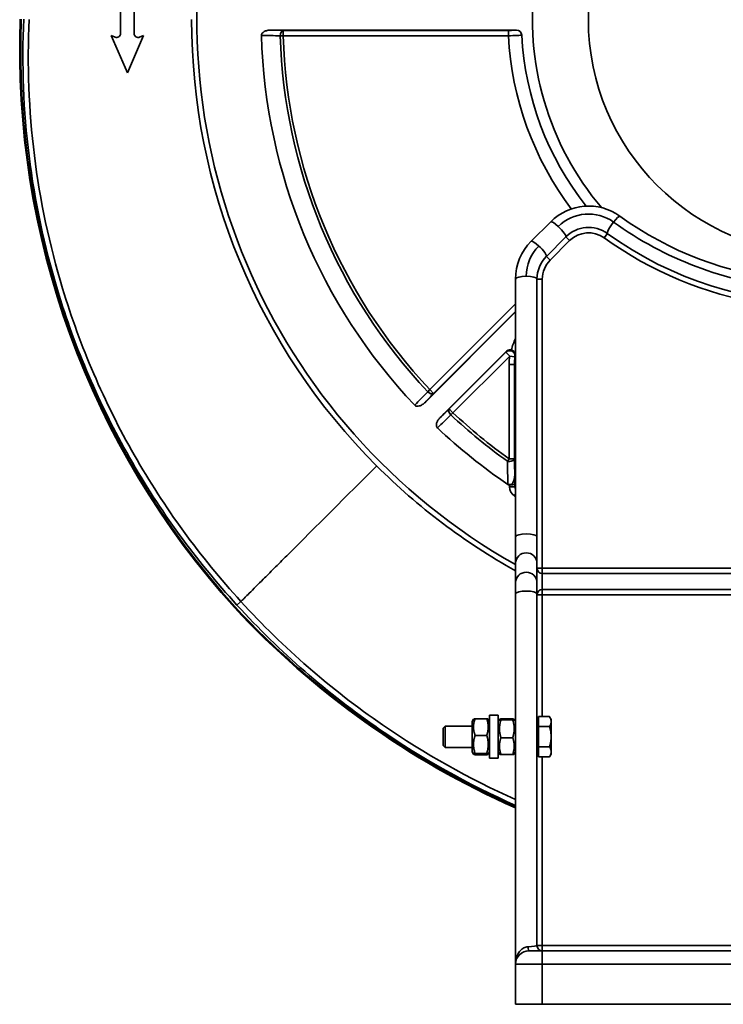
# Model space of a CAD drawing. Header units: millimetres. Extents: x 344 to 916, y 121 to 770.
# Tile 1 of 3: x 344 to 607, y 121 to 489. Entities that reach past the tile are written whole.
import ezdxf

# ---------------------------------------------------------------- set-up
doc = ezdxf.new("R2010")
doc.units = ezdxf.units.MM
doc.header["$LTSCALE"] = 3
doc.layers.add('Krawędzie widoczne(ISO)', color=7, linetype='Continuous', lineweight=35, true_color=0x262659)
doc.layers.add('Widoczne krawędzie styczne(ISO)', color=7, linetype='Continuous', lineweight=35, true_color=0x1a1a3e)

msp = doc.modelspace()

# ---------------------------------------------------------------- linework, layer by layer
at = {"layer": 'Krawędzie widoczne(ISO)'}
for p, q in [((382.1, 495.26), (382.1, 484.23)), ((387.1, 484.23), (387.1, 495.26)), ((380.01, 482.85), (378.6, 483.46)), ((378.6, 483.46), (384.6, 469.46)), ((384.6, 469.46), (390.6, 483.46)), ((390.6, 483.46), (389.2, 482.85)), ((438.19, 485.46), (529.94, 485.46)), ((542.73, 413.83), (535.46, 406.56)), ((541.12, 400.9), (548.39, 408.17)), ((529.6, 392.42), (529.6, 296.12)), ((537.6, 296.12), (537.6, 392.42)), ((529.6, 380.11), (495.82, 346.33)), ((501.48, 340.67), (526.16, 365.36)), ((529.6, 296.12), (529.6, 286.22)), ((537.6, 286.22), (537.6, 296.12)), ((529.6, 286.22), (529.6, 278.99)), ((537.6, 278.99), (537.6, 286.22)), ((621.6, 282.36), (539.6, 282.36)), ((529.6, 274.75), (529.6, 278.99)), ((537.6, 278.99), (537.6, 274.75)), ((539.6, 276.36), (621.69, 276.36)), ((529.6, 136.36), (529.6, 274.75)), ((537.6, 143.36), (537.6, 274.75)), ((519.9, 229.36), (519.9, 213.36)), ((519.9, 229.36), (523.1, 229.36)), ((523.1, 229.36), (523.1, 213.36)), ((538.2, 228.86), (542.32, 228.86)), ((538.2, 225.13), (538.2, 228.86)), ((542.9, 227.86), (542.33, 228.85)), ((502.6, 224.59), (503.37, 225.36)), ((502.6, 218.12), (502.6, 224.59)), ((503.37, 225.36), (503.37, 217.36)), ((513.4, 225.36), (503.37, 225.36)), ((513.4, 227.01), (513.9, 227.87)), ((513.4, 227.01), (513.4, 215.71)), ((514.48, 228.1), (518.83, 228.1)), ((519.9, 227.01), (519.4, 227.87)), ((523.1, 227.01), (523.6, 227.86)), ((524.18, 228.02), (528.53, 228.02)), ((524.18, 227.68), (528.53, 227.68)), ((529.6, 227.01), (529.11, 227.86)), ((538.2, 227.06), (537.6, 227.06)), ((538.2, 225.13), (542.32, 225.13)), ((538.2, 217.62), (538.2, 225.13)), ((542.9, 227), (542.9, 227.86)), ((542.9, 221.38), (542.9, 227)), ((514.48, 221.88), (518.83, 221.88)), ((524.18, 221.01), (528.53, 221.01)), ((542.9, 215.74), (542.9, 221.38)), ((502.6, 218.12), (503.37, 217.36)), ((513.4, 217.36), (503.37, 217.36)), ((538.2, 213.85), (538.2, 217.62)), ((538.2, 217.62), (542.32, 217.62)), ((513.4, 215.71), (513.9, 214.84)), ((514.48, 215.13), (518.83, 215.13)), ((514.48, 214.61), (518.83, 214.61)), ((519.9, 215.71), (519.4, 214.84)), ((523.1, 215.71), (523.6, 214.85)), ((524.18, 214.69), (528.53, 214.69)), ((529.6, 215.71), (529.11, 214.85)), ((538.2, 215.66), (537.6, 215.66)), ((538.2, 213.85), (542.32, 213.85)), ((542.9, 214.86), (542.33, 213.86)), ((542.9, 214.86), (542.9, 215.74)), ((519.9, 213.36), (523.1, 213.36)), ((534.6, 141.36), (539.6, 141.36)), ((749.6, 141.36), (539.6, 141.36)), ((529.6, 136.36), (529.6, 121.36)), ((539.6, 121.36), (529.6, 121.36)), ((539.6, 121.36), (749.6, 121.36))]:
    msp.add_line(p, q, dxfattribs=at)
msp.add_circle((644.6, 489.46), 87.8, dxfattribs=at)
for centre, radius, start, end in [((644.6, 489.46), 234, 299.4361, 240.5639), ((644.6, 489.46), 108.69, 124.102, 220.3592), ((655.4, 478.1), 311, 177.8843, 222.094), ((655.4, 478.1), 310.64, 177.8847, 222.0935), ((380.6, 484.23), 1.5, 246.8014, 0), ((388.6, 484.23), 1.5, 180, 293.1986), ((644.6, 489.46), 210, 181.6303, 223.3697), ((644.6, 489.46), 112.83, 182.9947, 218.2127), ((556.88, 399.69), 20, 54.2069, 135), ((644.6, 521.36), 130, 234.2069, 264.0675), ((644.59, 489.45), 108.67, 224.9571, 224.9572), ((556.88, 399.69), 12, 54.2069, 135), ((644.6, 521.36), 138, 234.2069, 305.7931), ((549.6, 392.42), 20, 135, 180), ((549.6, 392.42), 12, 135, 180), ((644.6, 489.46), 108.7, 243.5595, 243.56), ((644.6, 489.46), 210, 226.6303, 235.8577), ((539.6, 284.36), 2, 180, 270), ((539.6, 274.36), 2, 90, 180), ((660.29, 489.04), 322, 222.9546, 246.0555), ((660.29, 489.04), 321.64, 222.9551, 246.0269), ((534.6, 136.36), 5, 90, 180), ((539.6, 143.36), 2, 180, 270)]:
    msp.add_arc(centre, radius, start, end, dxfattribs=at)
msp.add_ellipse((529.93, 483.46), major_axis=(1.38, 1.45), ratio=0.998843, start_param=5.5245, end_param=7.041873, dxfattribs=at)
for points, knots in [([(438.19, 485.46), (437.75, 485.46), (437.29, 485.41), (436.42, 485.21), (436.03, 485.07), (435.39, 484.71), (435.15, 484.51), (434.89, 484.17), (434.81, 484.04), (434.71, 483.76), (434.69, 483.62), (434.69, 483.48)], [0, 0, 0, 0, 0.1341524, 0.1341524, 0.2690625, 0.2690625, 0.3886851, 0.3886851, 0.4532944, 0.4532944, 0.514608, 0.514608, 0.514608, 0.514608]), ([(528.04, 365.89), (527.87, 365.93), (527.7, 365.95), (527.37, 365.94), (527.2, 365.92), (526.87, 365.82), (526.71, 365.75), (526.42, 365.58), (526.28, 365.48), (526.16, 365.36)], [0.0002187, 0.0002187, 0.0002187, 0.0002187, 0.050967, 0.050967, 0.0998446, 0.0998446, 0.1460841, 0.1460841, 0.1923218, 0.1923218, 0.1923218, 0.1923218]), ([(528.04, 365.89), (528.19, 365.85), (528.34, 365.8), (528.61, 365.67), (528.74, 365.6), (529.04, 365.38), (529.21, 365.21), (529.47, 364.81), (529.56, 364.61), (529.6, 364.42)], [0.0002134, 0.0002134, 0.0002134, 0.0002134, 0.0474959, 0.0474959, 0.094416, 0.094416, 0.1679198, 0.1679198, 0.2362498, 0.2362498, 0.2362498, 0.2362498]), ([(491.95, 345.25), (492.05, 345.15), (492.16, 345.07), (492.43, 344.94), (492.57, 344.9), (493, 344.85), (493.31, 344.88), (494.02, 345.07), (494.39, 345.25), (495.15, 345.72), (495.5, 346.01), (495.82, 346.33)], [0, 0, 0, 0, 0.0427027, 0.0427027, 0.0877008, 0.0877008, 0.1710207, 0.1710207, 0.2649917, 0.2649917, 0.3584449, 0.3584449, 0.3584449, 0.3584449]), ([(501.48, 340.67), (501.16, 340.36), (500.87, 340), (500.39, 339.24), (500.22, 338.87), (500.03, 338.16), (500, 337.85), (500.05, 337.43), (500.09, 337.28), (500.21, 337.01), (500.29, 336.9), (500.4, 336.8)], [0, 0, 0, 0, 0.1341526, 0.1341526, 0.2690506, 0.2690506, 0.3886579, 0.3886579, 0.453253, 0.453253, 0.5145534, 0.5145534, 0.5145534, 0.5145534]), ([(526.74, 315.65), (526.84, 315.59), (526.94, 315.53), (527.16, 315.46), (527.27, 315.44), (527.38, 315.45)], [0, 0, 0, 0, 0.03528837, 0.03528837, 0.06807964, 0.06807964, 0.06807964, 0.06807964]), ([(529.38, 315.95), (529.38, 315.95), (529.38, 315.95), (529.36, 315.9), (529.31, 315.84), (529.1, 315.72), (528.96, 315.65), (528.58, 315.55), (528.36, 315.52), (528.02, 315.48), (527.89, 315.47), (527.64, 315.45), (527.51, 315.45), (527.38, 315.45)], [-0.0008759, -0.0008759, -0.0008759, -0.0008759, 0, 0, 0.0775972, 0.0775972, 0.1557872, 0.1557872, 0.2386384, 0.2386384, 0.2826391, 0.2826391, 0.3264526, 0.3264526, 0.3264526, 0.3264526])]:
    msp.add_open_spline(points, degree=3, knots=knots, dxfattribs=at)
for points, weights in [([(542.9, 227), (542.9, 227.86), (542.32, 228.86)], [1, 1.0379548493, 1]), ([(513.9, 227.87), (513.97, 227.98), (514.48, 228.1)], [1.07604750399, 1.06731188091, 1]), ([(514.48, 228.1), (513.39, 224.99), (514.48, 221.88)], [1, 1.15470053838, 1]), ([(518.83, 228.1), (519.34, 227.98), (519.4, 227.87)], [1, 1.06731188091, 1.07604750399]), ([(518.83, 221.88), (519.92, 224.99), (518.83, 228.1)], [1, 1.15470053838, 1]), ([(524.18, 228.02), (523.09, 227.85), (524.18, 227.68)], [1, 1.15470053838, 1]), ([(524.18, 227.68), (523.09, 224.35), (524.18, 221.01)], [1, 1.15470053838, 1]), ([(528.53, 227.68), (529.62, 227.85), (528.53, 228.02)], [1, 1.15470053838, 1]), ([(528.53, 221.01), (529.62, 224.35), (528.53, 227.68)], [1, 1.15470053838, 1]), ([(542.32, 225.13), (542.9, 226.13), (542.9, 227)], [1, 1.0379548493, 1]), ([(542.9, 221.38), (542.9, 223.12), (542.32, 225.13)], [1, 1.0379548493, 1]), ([(514.48, 221.88), (513.39, 218.51), (514.48, 215.13)], [1, 1.15470053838, 1]), ([(518.83, 215.13), (519.92, 218.51), (518.83, 221.88)], [1, 1.15470053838, 1]), ([(524.18, 221.01), (523.09, 217.85), (524.18, 214.69)], [1, 1.15470053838, 1]), ([(528.53, 214.69), (529.62, 217.85), (528.53, 221.01)], [1, 1.15470053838, 1]), ([(542.32, 217.62), (542.9, 219.63), (542.9, 221.38)], [1, 1.0379548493, 1]), ([(542.9, 215.74), (542.9, 216.61), (542.32, 217.62)], [1, 1.0379548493, 1]), ([(514.48, 215.13), (513.39, 214.87), (514.48, 214.61)], [1, 1.15470053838, 1]), ([(518.83, 214.61), (519.92, 214.87), (518.83, 215.13)], [1, 1.15470053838, 1]), ([(524.18, 214.69), (523.64, 214.78), (523.6, 214.85)], [1, 1.07073109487, 1.07678383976]), ([(529.11, 214.85), (529.07, 214.78), (528.53, 214.69)], [1.07678383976, 1.07073109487, 1]), ([(542.32, 213.85), (542.9, 214.86), (542.9, 215.74)], [1, 1.0379548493, 1]), ([(542.33, 213.86), (542.33, 213.86), (542.32, 213.85)], [1.00044405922, 1.00022334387, 1])]:
    msp.add_rational_spline(points, weights, degree=2, dxfattribs=at)
at = {"layer": 'Widoczne krawędzie styczne(ISO)'}
for p, q in [((441.69, 483.32), (442.8, 483.35)), ((526.93, 485.35), (442.8, 485.35)), ((442.8, 483.35), (442.8, 485.35)), ((442.8, 483.35), (526.93, 483.35)), ((526.93, 485.35), (526.93, 483.35)), ((529.94, 485.46), (529.93, 485.45)), ((531.93, 483.56), (531.93, 483.56)), ((563.89, 409.42), (562.72, 407.8)), ((542.53, 399.49), (549.8, 406.76)), ((549.8, 406.76), (548.39, 408.17)), ((542.53, 399.49), (541.12, 400.9)), ((539.6, 392.42), (537.6, 392.42)), ((539.6, 284.36), (539.6, 392.42)), ((529.6, 383.09), (497.59, 351.08)), ((499, 349.67), (529.6, 380.27)), ((526.01, 365.05), (504.81, 343.86)), ((526.01, 365.05), (527.42, 363.64)), ((506.23, 342.44), (527.42, 363.64)), ((527.42, 363.64), (529.4, 363.36)), ((527.2, 360.52), (527.2, 325.21)), ((529.2, 360.52), (527.2, 360.52)), ((529.6, 360.52), (529.2, 360.52)), ((529.2, 325.21), (529.2, 360.52)), ((497.59, 351.08), (496.78, 350.32)), ((499, 349.67), (497.59, 351.08)), ((506.23, 342.44), (504.81, 343.86)), ((505.47, 341.64), (506.23, 342.44)), ((527.2, 325.21), (526.56, 324.31)), ((529.2, 325.21), (527.2, 325.21)), ((527.38, 315.45), (527.38, 314.7)), ((527.38, 314.7), (529.38, 314.7)), ((529.38, 314.7), (529.38, 315.95)), ((529.2, 311.35), (529.6, 311.97)), ((539.6, 284.36), (537.6, 284.36)), ((621.6, 284.36), (539.6, 284.36)), ((539.6, 282.36), (539.6, 284.36)), ((539.6, 282.36), (539.6, 276.36)), ((539.6, 274.36), (539.6, 276.36)), ((537.6, 274.36), (539.6, 274.36)), ((539.6, 274.36), (621.69, 274.36)), ((539.6, 228.86), (539.6, 274.36)), ((424.89, 269.87), (424.62, 269.62)), ((427.04, 271.89), (425.56, 270.54)), ((539.6, 143.36), (539.6, 213.85)), ((539.6, 143.36), (537.6, 143.36)), ((639.6, 143.36), (539.6, 143.36)), ((539.6, 141.36), (539.6, 143.36)), ((539.6, 136.36), (539.6, 141.36)), ((539.6, 136.36), (529.6, 136.36)), ((539.6, 121.36), (539.6, 136.36)), ((539.6, 136.36), (749.6, 136.36))]:
    msp.add_line(p, q, dxfattribs=at)
for centre, radius, start, end in [((644.6, 489.46), 236, 180, 225), ((644.6, 489.46), 203, 181.7331, 223.2669), ((644.6, 489.46), 201.89, 181.7331, 223.2669), ((644.6, 489.46), 117.83, 182.9705, 216.9525), ((644.6, 489.46), 112.83, 182.9976, 218.2105), ((556.88, 400.72), 16, 54.2069, 135), ((644.6, 489.45), 117.82, 218.5132, 218.5133), ((644.6, 522.39), 134, 234.2069, 264.2658), ((556.88, 399.69), 10, 54.2069, 135), ((644.6, 521.36), 140, 234.2069, 260.5443), ((571.95, 382.86), 22.23, 94.112, 94.1132), ((549.6, 393.45), 16, 135, 180), ((571.95, 382.86), 20.23, 85.3154, 85.3178), ((549.6, 392.42), 10, 135, 180), ((549.6, 360.52), 22.23, 154.1262, 166.0067), ((549.6, 360.52), 22.4, 171.9901, 180), ((549.6, 360.52), 20.4, 171.9901, 180), ((644.6, 489.46), 201.89, 226.7331, 234.4435), ((644.6, 489.46), 203, 226.7331, 234.4435), ((644.6, 489.46), 236, 225, 240.8375), ((644.6, 489.46), 212.23, 237.059, 237.189)]:
    msp.add_arc(centre, radius, start, end, dxfattribs=at)
for centre, major_axis, ratio, start_param, end_param in [((442.8, 483.35), (0.05, 2), 0.55415, 0.041938, 1.600462), ((526.93, 485.45), (-3, 0), 0.034873, 1.572629, 3.108519), ((529.93, 483.45), (1.45, -1.38), 0.998843, 0.812135, 2.329458), ((566.23, 412.67), (2.34, 3.24), 0.154823, 0, 1.359286), ((545.56, 411), (-2.83, 2.83), 0.186157, 4.896439, 6.283185), ((566.23, 412.67), (-2.34, -3.24), 0.154823, 4.500878, 6.283185), ((545.56, 411), (2.83, -2.83), 0.186157, 0, 1.754846), ((538.29, 403.73), (-2.83, 2.83), 0.186157, 4.896439, 6.283185), ((538.29, 403.73), (2.83, -2.83), 0.186157, 0, 1.754846), ((533.6, 392.42), (-4, 0), 0.258819, 4.712389, 6.283185), ((533.6, 392.42), (4, 0), 0.258819, 0, 1.570796), ((527.42, 363.64), (1.79, -0.89), 0.993995, 0.324615, 2.816977), ((1383.04, 1215.87), (-858.56, -858.56), 0.034899, 6.176699, 6.179243), ((1520.7, 1302.86), (-993, -946.85), 0.031598, 6.18506, 6.187309), ((1461.6, 1248.89), (-933.79, -892.44), 0.031486, 6.184146, 6.185016), ((497.59, 351.08), (1.45, -1.38), 0.55415, 4.682724, 6.241247), ((506.23, 342.44), (-1.38, 1.45), 0.55415, 0.041938, 1.600462), ((527.2, 325.21), (2, 0.04), 0.471748, 4.375093, 6.243594), ((527.29, 319.66), (-0.09, 4.22), 0.477525, 3.464682, 4.665238), ((571.85, 980.07), (0, 1386.53), 0.034899, 2.067369, 2.070285), ((527.36, 316.57), (2, 0.04), 0.478239, 4.38666, 5.038118), ((531.38, 314.71), (-3.52, -1.91), 0.999211, 5.785583, 6.780788), ((531.38, 314.71), (-1.76, -0.96), 0.997637, 5.785586, 6.269479), ((533.6, 296.12), (-4, 0), 0.258819, 3.141593, 6.283185), ((533.6, 286.22), (-4, 0), 0.965926, 3.141593, 6.283185), ((533.6, 278.99), (-4, 0), 0.965926, 3.141593, 6.283185), ((533.6, 274.75), (-4, 0), 0.258819, 3.141593, 6.283185), ((533.6, 143.36), (-4, 0), 0.12941, 1.738244, 3.141593), ((534.6, 143.36), (0, -2), 0.172374, 4.970443, 6.283185)]:
    msp.add_ellipse(centre, major_axis=major_axis, ratio=ratio, start_param=start_param, end_param=end_param, dxfattribs=at)
for points, knots in [([(345.92, 489.55), (345.11, 472.49), (346.44, 438.22), (358.3, 382.32), (383.22, 324.41), (410.2, 287.36), (425.56, 270.54)], [0.000428, 0.000428, 0.000428, 0.000428, 5.124746, 10.249491, 17.082485, 23.91548, 23.91548, 23.91548, 23.91548]), ([(427.04, 271.89), (411.78, 288.6), (384.97, 325.41), (360.22, 382.93), (348.44, 438.47), (347.12, 472.51), (347.92, 489.46)], [-23.91548, -23.91548, -23.91548, -23.91548, -17.082485, -10.249491, -5.124746, 0, 0, 0, 0]), ([(526.93, 483.35), (528.03, 483.37), (529.13, 483.41), (529.99, 483.44), (531.15, 483.48), (531.88, 483.53), (531.93, 483.56)], [0, 0, 0, 0, 0.1975419, 0.1975419, 0.1975419, 0.460931, 0.460931, 0.460931, 0.460931]), ([(477.73, 322.58), (466.54, 311.4), (455.36, 300.21), (444.18, 289.03), (442.57, 287.42), (440.96, 285.81), (439.35, 284.2), (437.99, 282.84), (436.63, 281.48), (435.36, 280.21), (434.42, 279.28), (433.53, 278.39), (432.72, 277.58), (431.74, 276.59), (430.87, 275.72), (430.16, 275.01), (429.49, 274.35), (428.96, 273.82), (428.61, 273.46), (428.27, 273.12), (428.08, 272.93), (428.04, 272.89), (428.01, 272.86), (427.97, 272.83), (427.94, 272.8), (427.64, 272.49), (427.34, 272.19), (427.04, 271.89)], [0.0153325, 0.0153325, 0.0153325, 0.0153325, 0.3790859, 0.3790859, 0.3790859, 0.4314423, 0.4314423, 0.4314423, 0.475666, 0.475666, 0.475666, 0.5081436, 0.5081436, 0.5081436, 0.5477538, 0.5477538, 0.5477538, 0.5848403, 0.5848403, 0.5848403, 0.6198374, 0.6198374, 0.6198374, 0.6494067, 0.6494067, 0.6494067, 0.9314966, 0.9314966, 0.9314966, 0.9314966]), ([(425.56, 270.54), (441.47, 253.11), (474.14, 224.67), (511.85, 203.58), (529.6, 195.7)], [0, 0, 0, 0, 7.080927, 12.907551, 12.907551, 12.907551, 12.907551]), ([(529.6, 197.89), (512.26, 205.65), (475.07, 226.5), (442.85, 254.57), (427.04, 271.89)], [-12.818265, -12.818265, -12.818265, -12.818265, -7.080927, 0, 0, 0, 0]), ([(534.27, 142.85), (533.74, 142.84), (532.92, 142.63), (531.96, 142), (531.33, 141.4), (530.79, 140.69), (530.21, 139.64), (529.73, 138.2), (529.61, 136.98), (529.6, 136.36), (529.6, 136.36), (529.6, 136.36)], [0, 0, 0, 0, 0.240676, 0.361014, 0.481353, 0.601691, 0.722029, 0.962705, 1.203381, 1.203381, 1.204796, 1.204796, 1.204796, 1.204796])]:
    msp.add_open_spline(points, degree=3, knots=knots, dxfattribs=at)
for points in [[(434.69, 483.48), (437.02, 483.43), (439.36, 483.37), (441.69, 483.32)], [(442.8, 485.35), (441.27, 485.39), (439.73, 485.42), (438.19, 485.46)], [(496.78, 350.32), (495.17, 348.63), (493.56, 346.94), (491.95, 345.25)], [(495.82, 346.33), (496.88, 347.44), (497.94, 348.55), (499, 349.67)], [(504.81, 343.86), (503.7, 342.8), (502.59, 341.73), (501.48, 340.67)], [(500.4, 336.8), (502.09, 338.41), (503.78, 340.02), (505.47, 341.64)], [(526.56, 324.31), (526.62, 321.41), (526.68, 318.53), (526.74, 315.65)], [(529.31, 319.51), (529.27, 321.4), (529.24, 323.3), (529.2, 325.21)], [(529.6, 314.83), (529.53, 314.79), (529.45, 314.75), (529.38, 314.7)]]:
    msp.add_open_spline(points, degree=3, dxfattribs=at)

doc.saveas('drawing.dxf')
